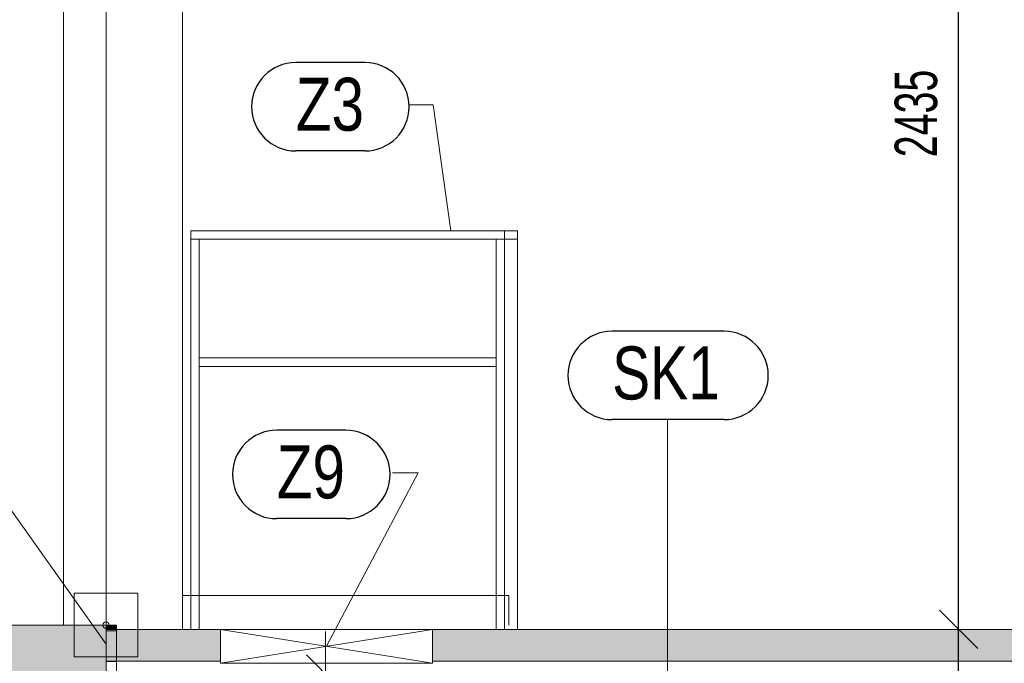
# Model space of a CAD drawing. Header units: millimetres. Extents: x 29003 to 60673, y -60985 to 17010.
# Tile 66 of 128: x 45202 to 47524, y -18112 to -16595. Entities that reach past the tile are written whole.
import ezdxf

# ---------------------------------------------------------------- set-up
doc = ezdxf.new("R2010")
doc.units = ezdxf.units.MM
doc.header["$PDMODE"] = 65
for name, color, linetype, lineweight in [('XR$1$ŘEZY_1', 7, 'Continuous', 25), ('XR$2$ŘEZY - KOTY_ TEXTY_1', 7, 'Continuous', 25), ('XR$3$ŘEZY - FILING_1', 7, 'Continuous', 25)]:
    doc.layers.add(name, color=color, linetype=linetype, lineweight=lineweight)
doc.styles.add('ARIAL', font='ARIAL.TTF')
doc.styles.add('ARIALNARROW', font='ARIALN.TTF')
doc.dimstyles.new('DIMSTYLE_3', dxfattribs={"dimtxt": 100, "dimasz": 150, "dimexe": 0, "dimexo": 0, "dimgap": 50, "dimtad": 2, "dimdec": 0, "dimrnd": 5, "dimzin": 12, "dimdsep": 46, "dimtxsty": 'ARIALNARROW', "dimblk1": 'ALL_ML_STRICH', "dimblk2": 'ALL_ML_STRICH', "dimsah": 1, "dimcen": 0, "dimclrd": 6, "dimclre": 6, "dimclrt": 6, "dimadec": 0, "dimazin": 0, "dimtfac": 1, "dimtdec": 0, "dimtix": 1, "dimtmove": 2, "dimatfit": 3, "dimfxl": 0, "dimtvp": 1.2, "dimtzin": 0, "dimlwd": 0, "dimlwe": 13, "dimarcsym": 0})
doc.dimstyles.new('DIMSTYLE_4', dxfattribs={"dimtxt": 100, "dimasz": 150, "dimexe": 0, "dimexo": 0, "dimgap": 50, "dimtad": 2, "dimdec": 0, "dimrnd": 5, "dimzin": 12, "dimdsep": 46, "dimtxsty": 'ARIALNARROW', "dimblk1": 'ALL_ML_STRICH', "dimblk2": 'ALL_ML_STRICH', "dimsah": 1, "dimcen": 0, "dimclrd": 6, "dimclre": 6, "dimclrt": 6, "dimadec": 0, "dimazin": 0, "dimtfac": 1, "dimtdec": 0, "dimtix": 1, "dimtmove": 2, "dimatfit": 3, "dimfxl": 0, "dimtzin": 0, "dimlwd": 0, "dimlwe": 13, "dimarcsym": 0})

# ---------------------------------------------------------------- blocks, each defined once
blk = doc.blocks.new('ALL_ML_STRICH')
at = {"color": 0, "linetype": 'ByBlock', "lineweight": -2}
for p, q in [((0, -0.5), (0, 0.5)), ((-0.3, -0.3), (0.3, 0.3)), ((-1, 0), (0.5, 0))]:
    blk.add_line(p, q, dxfattribs=at)
blk = doc.blocks.new('*D117')
at = {"layer": 'DEFPOINTS', "color": 6, "linetype": 'Continuous', "lineweight": 13}
for p in [(45430.8, -18137.1), (45405.8, -18187.2), (45923.3, -18187.2)]:
    blk.add_point(p, dxfattribs=at)
at = {"layer": 'XR$1$ŘEZY_1', "color": 6, "linetype": 'Continuous', "lineweight": -2}
for p, q in [((45923.3, -18137.1), (45923.3, -18137.1)), ((45923.3, -18187.2), (45923.3, -18137.1)), ((45923.3, -18187.2), (45923.3, -18187.2))]:
    blk.add_line(p, q, dxfattribs=at)
at = {"layer": 'XR$1$ŘEZY_1', "color": 6, "linetype": 'Continuous', "lineweight": 13, "xscale": 150, "yscale": 150, "zscale": 150}
for p, rotation in [((45923.3, -18187.2), 270), ((45923.3, -18137.1), 90)]:
    blk.add_blockref('ALL_ML_STRICH', p, dxfattribs=dict(at, rotation=rotation))
at = {"layer": 'XR$1$ŘEZY_1', "color": 6, "linetype": 'Continuous', "lineweight": 13, "insert": (45823.3, -18276.7), "char_height": 100, "width": 162.286, "attachment_point": 5, "rotation": 90, "style": 'ARIALNARROW'}
blk.add_mtext('\\W0.81;\\A1;{50}', dxfattribs=at)
blk = doc.blocks.new('COMPLEX_ELEVATIONDIM_4')
at = {"layer": 'XR$2$ŘEZY - KOTY_ TEXTY_1', "color": 6, "linetype": 'Continuous', "lineweight": 13}
for p, q in [((45331, -17947.1), (45331, -18097)), ((45480.9, -17947.1), (45331, -17947.1)), ((45480.9, -18097), (45480.9, -17947.1)), ((45331, -18097), (45480.9, -18097)), ((46352.8, -18642.9), (46458.8, -18748.9)), ((46352.9, -18748.9), (46458.9, -18642.9)), ((46537.7, -18771), (46590.2, -18696)), ((46590.2, -18696), (46642.7, -18771)), ((46590.2, -18696), (46590.2, -18696)), ((46590.2, -18696), (46590.2, -18696)), ((46590.2, -18696), (46734.7, -18696)), ((46590.2, -18696), (46590.2, -18696)), ((46590.2, -18696), (46590.2, -18696)), ((46642.7, -18771), (46537.7, -18771)), ((46642.7, -21447.1), (46537.7, -21447.1)), ((46537.7, -21447.1), (46590.2, -21522.1)), ((46590.2, -21522.1), (46642.7, -21447.1)), ((46352.8, -21469), (46458.8, -21575)), ((46352.9, -21575), (46458.9, -21469)), ((46590.2, -21522.1), (46590.2, -21522.1)), ((46590.2, -21522.1), (46590.2, -21522.1)), ((46590.2, -21522.1), (46590.2, -21522.1)), ((46590.2, -21522.1), (46590.2, -21522.1))]:
    blk.add_line(p, q, dxfattribs=at)
blk.add_lwpolyline([(46590.2, -21522.1), (46517.7, -21522.1), (46517.7, -21522.1), (46464.7, -21522.1)], dxfattribs=at)
blk.add_circle((45405.9, -18022.1), 7.5, dxfattribs=at)
at = {"layer": 'XR$2$ŘEZY - KOTY_ TEXTY_1', "color": 6, "linetype": 'Continuous', "lineweight": 18, "char_height": 100, "width": 393.649, "attachment_point": 7, "style": 'ARIALNARROW'}
for s, insert in [('\\W1.05;\\fArial Narrow|i0|b1|c0|p0;-0.675', (46642.7, -18921)), ('\\W1.05;\\fArial Narrow|i0|b1|c0|p0;-3.500', (46642.7, -21397.1))]:
    blk.add_mtext(s, dxfattribs=dict(at, insert=insert))
blk = doc.blocks.new('COMPLEX_ELEVATIONDIM_5')
at = {"layer": 'XR$2$ŘEZY - KOTY_ TEXTY_1', "color": 6, "linetype": 'Continuous', "lineweight": 13}
for p, q in [((45331, -17947.1), (45331, -18097)), ((45480.9, -17947.1), (45331, -17947.1)), ((45480.9, -18097), (45480.9, -17947.1)), ((45331, -18097), (45480.9, -18097))]:
    blk.add_line(p, q, dxfattribs=at)
blk.add_circle((45405.9, -18022.1), 7.5, dxfattribs=at)
blk = doc.blocks.new('*D223')
at = {"layer": 'DEFPOINTS', "color": 6, "linetype": 'Continuous', "lineweight": 13}
for p in [(45585.9, -18032.1), (47413.2, -18387.1), (47416.5, -18387.1)]:
    blk.add_point(p, dxfattribs=at)
at = {"layer": 'XR$2$ŘEZY - KOTY_ TEXTY_1', "color": 6, "linetype": 'Continuous', "lineweight": -2}
for p, q in [((47416.5, -18032.1), (47416.5, -18032.1)), ((47416.5, -18387.1), (47416.5, -18032.1)), ((47416.5, -18387.1), (47416.5, -18387.1))]:
    blk.add_line(p, q, dxfattribs=at)
at = {"layer": 'XR$2$ŘEZY - KOTY_ TEXTY_1', "color": 6, "linetype": 'Continuous', "lineweight": 13, "xscale": 150, "yscale": 150, "zscale": 150}
for p, rotation in [((47416.5, -18032.1), 90), ((47416.5, -18387.1), 270)]:
    blk.add_blockref('ALL_ML_STRICH', p, dxfattribs=dict(at, rotation=rotation))
at = {"layer": 'XR$2$ŘEZY - KOTY_ TEXTY_1', "color": 6, "linetype": 'Continuous', "lineweight": 13, "insert": (47316.5, -18207.1), "char_height": 100, "width": 243.429, "attachment_point": 5, "rotation": 90, "style": 'ARIALNARROW'}
blk.add_mtext('\\W0.81;\\A1;{355}', dxfattribs=at)
blk = doc.blocks.new('*D224')
at = {"layer": 'DEFPOINTS', "color": 6, "linetype": 'Continuous', "lineweight": 13}
for p in [(45585.9, -15597.1), (45585.9, -18032.1), (47416.5, -18032.1)]:
    blk.add_point(p, dxfattribs=at)
at = {"layer": 'XR$2$ŘEZY - KOTY_ TEXTY_1', "color": 6, "linetype": 'Continuous', "lineweight": -2}
for p, q in [((46736.9, -15597.1), (47416.5, -15597.1)), ((47416.5, -18032.1), (47416.5, -15597.1)), ((47416.5, -18032.1), (47416.5, -18032.1))]:
    blk.add_line(p, q, dxfattribs=at)
at = {"layer": 'XR$2$ŘEZY - KOTY_ TEXTY_1', "color": 6, "linetype": 'Continuous', "lineweight": 13, "xscale": 150, "yscale": 150, "zscale": 150}
for p, rotation in [((47416.5, -15597.1), 90), ((47416.5, -18032.1), 270)]:
    blk.add_blockref('ALL_ML_STRICH', p, dxfattribs=dict(at, rotation=rotation))
at = {"layer": 'XR$2$ŘEZY - KOTY_ TEXTY_1', "color": 6, "linetype": 'Continuous', "lineweight": 13, "insert": (47316.5, -16815.7), "char_height": 100, "width": 324.571, "attachment_point": 5, "rotation": 90, "style": 'ARIALNARROW'}
blk.add_mtext('\\W0.81;\\A1;{2435}', dxfattribs=at)

msp = doc.modelspace()

# ---------------------------------------------------------------- hatches: boundary and pattern name
at = {"layer": 'XR$3$ŘEZY - FILING_1', "linetype": 'Continuous', "lineweight": 13}
for color, points in [(254, [(43085.9, -18372.1), (44955.9, -18372.1), (44955.9, -20802.1), (45005.9, -20802.1), (45005.9, -21542.1), (44955.9, -21542.1), (44855.9, -21542.1), (44855.9, -22061.5), (45405.9, -22061.5), (45405.9, -20338.3), (45405.8, -20338.3), (45405.8, -18402.1), (45405.9, -18402.1), (45405.9, -18172.1), (45405.9, -18022.1), (41779.9, -18022.1), (41779.9, -18372.1), (42885.9, -18372.1), (42885.9, -18732.1), (43085.9, -18732.1)]), (250, [(45405.9, -18032.1), (45430.8, -18032.1), (45430.8, -18022.1), (45405.9, -18022.1)]), (33, [(45405.9, -18107.1), (45675.8, -18107.1), (45675.8, -18032.1), (45405.9, -18032.1)]), (33, [(46175.8, -18107.1), (47875.9, -18107.1), (47875.9, -18032.1), (46175.8, -18032.1)])]:
    msp.add_hatch(color=color, dxfattribs=at).paths.add_polyline_path(points)
h = msp.add_hatch(dxfattribs=at)
h.set_pattern_fill('VZOR', scale=36, angle=270, style=0, pattern_type=2)
h.set_pattern_definition([(270, (72, -72), (36, -36), [36, -36]), (360, (72, -72), (36, 36), [36, -36])])
h.paths.add_polyline_path([(45430.8, -18032.1), (45405.9, -18032.1), (45405.9, -18172.1), (45430.8, -18172.1)], flags=0)

# ---------------------------------------------------------------- linework, layer by layer
at = {"layer": 'XR$1$ŘEZY_1', "color": 7, "linetype": 'Continuous', "lineweight": 13}
for p, q in [((45585.9, -18032.1), (45585.9, -15597.1)), ((46355.9, -17952.1), (45585.9, -17952.1)), ((46325.9, -17952.1), (45585.9, -17952.1)), ((46325.9, -17952.1), (46325.9, -18032.1)), ((46355.9, -17952.1), (46355.9, -18022.1)), ((41779.9, -18022.1), (45405.9, -18022.1)), ((45405.9, -18172.1), (45405.9, -18022.1)), ((45405.9, -18022.1), (45430.8, -18022.1)), ((45405.9, -18032.1), (45405.9, -18022.1)), ((45430.8, -18032.1), (45405.9, -18032.1)), ((45405.9, -18032.1), (47875.9, -18032.1)), ((45430.8, -18172.1), (45430.8, -18022.1)), ((45430.8, -18022.1), (45430.8, -18032.1)), ((45405.9, -18107.1), (45675.8, -18107.1)), ((46175.8, -18107.1), (47875.9, -18107.1))]:
    msp.add_line(p, q, dxfattribs=at)
at = {"layer": 'XR$1$ŘEZY_1', "color": 132, "linetype": 'Continuous', "lineweight": 13}
for p, q in [((45305.9, -15777.1), (45305.9, -18022.1)), ((45405.9, -18022.1), (45405.9, -15777.1))]:
    msp.add_line(p, q, dxfattribs=at)
at = {"layer": 'XR$1$ŘEZY_1', "color": 5, "linetype": 'Continuous', "lineweight": 13}
for p, q in [((46375.9, -17092.1), (45605.9, -17092.1)), ((45605.9, -17092.1), (45605.9, -18032.1)), ((45605.9, -17112.1), (46375.9, -17112.1)), ((45625.9, -18032.1), (45625.9, -17112.1)), ((46325.9, -17112.1), (46325.9, -18032.1)), ((46345.9, -17092.1), (46345.9, -18032.1)), ((46375.9, -17092.1), (46375.9, -18032.1)), ((46325.9, -17392.1), (45625.9, -17392.1)), ((46325.9, -17412.1), (45625.9, -17412.1)), ((45675.8, -18032.1), (46175.8, -18032.1)), ((45675.8, -18112.1), (45675.8, -18032.1)), ((45675.8, -18032.1), (46175.8, -18112.1)), ((46175.8, -18032.1), (45675.8, -18112.1)), ((46175.8, -18032.1), (46175.8, -18112.1)), ((46175.8, -18112.1), (45675.8, -18112.1))]:
    msp.add_line(p, q, dxfattribs=at)
at = {"layer": 'XR$1$ŘEZY_1', "color": 7, "linetype": 'Continuous', "lineweight": 13}
msp.add_lwpolyline([(45405.9, -18022.1), (45405.9, -18022.1)], close=True, dxfattribs=at)
at = {"layer": 'XR$2$ŘEZY - KOTY_ TEXTY_1', "color": 7, "linetype": 'Continuous', "lineweight": 13}
msp.add_line((44372.3, -16611.1), (45405.9, -18067.1), dxfattribs=at)
at = {"layer": 'XR$2$ŘEZY - KOTY_ TEXTY_1', "color": 3, "linetype": 'Continuous', "lineweight": 25}
for p, q in [((46016.4, -16695.7), (45853.4, -16695.7)), ((46016.4, -16904.1), (45853.4, -16904.1)), ((46863.4, -17329.3), (46599.4, -17329.3)), ((46863.4, -17537.6), (46599.4, -17537.6)), ((45971.4, -17562.7), (45808.4, -17562.7)), ((45971.4, -17771.1), (45808.4, -17771.1))]:
    msp.add_line(p, q, dxfattribs=at)
at = {"layer": 'XR$2$ŘEZY - KOTY_ TEXTY_1', "color": 3, "linetype": 'Continuous', "lineweight": 13}
for p, q in [((46119.2, -16795.7), (46177.6, -16795.7)), ((46177.6, -16795.7), (46219, -17092.1)), ((46730.2, -17536.6), (46730.2, -18695.9)), ((46141.7, -17662.7), (45925.8, -18072.1)), ((46081.7, -17662.7), (46141.7, -17662.7))]:
    msp.add_line(p, q, dxfattribs=at)
at = {"layer": 'XR$2$ŘEZY - KOTY_ TEXTY_1', "color": 3, "linetype": 'Continuous', "lineweight": 25}
for centre, start, end in [((45853.4, -16799.9), 90, 270), ((46016.4, -16799.9), 270, 90), ((46599.4, -17433.4), 90, 270), ((46863.4, -17433.4), 270, 90), ((45808.4, -17666.9), 90, 270), ((45971.4, -17666.9), 270, 90)]:
    msp.add_arc(centre, 104.2, start, end, dxfattribs=at)

# ---------------------------------------------------------------- block references
at = {"layer": 'XR$2$ŘEZY - KOTY_ TEXTY_1', "color": 6, "linetype": 'Continuous', "lineweight": 13}
for name in ['COMPLEX_ELEVATIONDIM_5', 'COMPLEX_ELEVATIONDIM_4']:
    msp.add_blockref(name, (0, 0), dxfattribs=at)

# ---------------------------------------------------------------- texts
at = {"layer": 'XR$2$ŘEZY - KOTY_ TEXTY_1', "color": 3, "linetype": 'Continuous', "lineweight": 25, "char_height": 125, "attachment_point": 7, "style": 'ARIAL'}
for s, insert, width in [('\\W0.79;Z3', (45853.4, -16858.2), 212.618), ('\\W0.77;SK1', (46599.4, -17491.8), 312.471), ('\\W0.79;Z9', (45808.4, -17725.2), 212.618)]:
    msp.add_mtext(s, dxfattribs=dict(at, insert=insert, width=width))

# ---------------------------------------------------------------- dimensions: what is measured, and where the dimension line sits
at = {"layer": 'XR$1$ŘEZY_1', "color": 6, "linetype": 'Continuous', "lineweight": 13}
dim = msp.add_linear_dim(base=(45923.3, -18137.1), p1=(45923.3, -18187.2), p2=(45923.3, -18137.1), angle=90, dimstyle='DIMSTYLE_3', override={"dimpost": '<>', "dimclrd": 6, "dimclre": 6, "dimclrt": 6, "dimlwd": 0, "dimlwe": 13}, dxfattribs=at)
dim.commit()
dim.dimension.update_dxf_attribs({"geometry": '*D117', "text_midpoint": (45823.3, -18276.7), "dimtype": 160})
at = {"layer": 'XR$2$ŘEZY - KOTY_ TEXTY_1', "color": 6, "linetype": 'Continuous', "lineweight": 13}
for base, p1, p2, picture, middle in [((47416.5, -15597.1), (47416.5, -18032.1), (46736.9, -15597.1), '*D224', (47316.5, -16815.7)), ((47416.5, -18032.1), (47416.5, -18387.1), (47416.5, -18032.1), '*D223', (47316.5, -18207.1))]:
    dim = msp.add_linear_dim(base=base, p1=p1, p2=p2, angle=90, dimstyle='DIMSTYLE_4', override={"dimpost": '<>', "dimclrd": 6, "dimclre": 6, "dimclrt": 6, "dimlwd": 0, "dimlwe": 13}, dxfattribs=at)
    dim.commit()
    dim.dimension.update_dxf_attribs({"geometry": picture, "text_midpoint": middle, "dimtype": 160})

doc.saveas('drawing.dxf')
